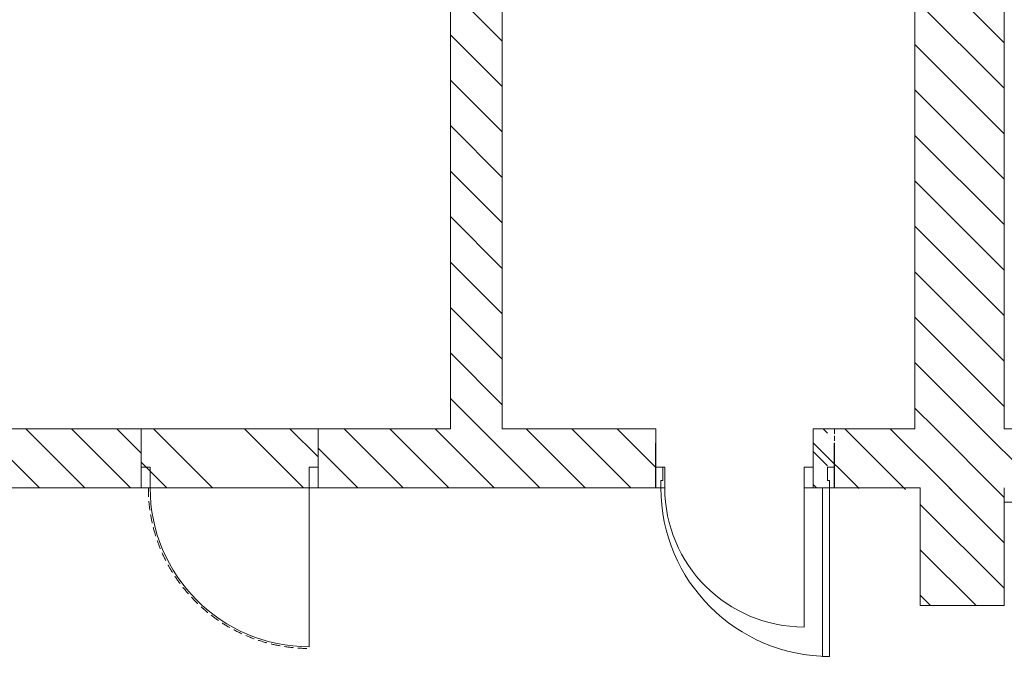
# Model space of a CAD drawing. Header units: millimetres. Extents: x -146116 to 602001, y -318793 to 100489.
# Tile 71 of 100: x 307854 to 313364, y -9654 to -6089. Entities that reach past the tile are written whole.
import ezdxf

# ---------------------------------------------------------------- set-up
doc = ezdxf.new("R2010")
doc.units = ezdxf.units.MM
doc.header["$LTSCALE"] = 0.1
doc.header["$MEASUREMENT"] = 0
doc.linetypes.add('eks Rzut parteru$0$Dashed_line', pattern=[750, 500, -250])
doc.linetypes.add('eks Rzut parteru$0$Krawędzie ukryte', pattern=[391.222223, 282.222223, -109])
for name, color, linetype, lineweight in [('eks Rzut parteru$0$Nowe_220-A Ściany_Nr_pióra__27', 8, 'Continuous', 25), ('eks Rzut parteru$0$Nowe_2D - Ogólne_Nr_pióra__20', 8, 'Continuous', 13), ('eks Rzut parteru$0$Nowe_Drzwi ARCHICAD_Nr_pióra__27', 8, 'Continuous', 25), ('eks Rzut parteru$0$Nowe_Drzwi ARCHICAD_Nr_pióra__3', 8, 'Continuous', 13), ('eks Rzut parteru$0$Nowe_Drzwi ARCHICAD_Nr_pióra__6', 8, 'Continuous', 13), ('eks Rzut parteru$0$Nowe_Konstrukcja - Stropy_Nr_pióra__1', 8, 'Continuous', 13), ('eks Rzut parteru$0$Nowe_Konstrukcja - Stropy_Nr_pióra__20', 8, 'Continuous', 13), ('eks Rzut parteru$0$Nowe_Konstrukcja - Stropy_Nr_pióra__6', 8, 'Continuous', 13), ('eks Rzut parteru$0$poziom_1 (1)_4_Drzwi ArchiCAD_Nr_pióra__27_Nr_pióra__7', 8, 'Continuous', 18), ('eks Rzut parteru$0$poziom_1 (1)_4_Drzwi ArchiCAD_Nr_pióra__81_Nr_pióra__4', 8, 'Continuous', 18), ('eks Rzut parteru$0$poziom_1 (1)_4_Konstrukcja - Ściany zew_Nr_pióra__107_Nr_pióra__10', 8, 'Continuous', 18), ('eks Rzut parteru$0$poziom_1 (1)_4_Konstrukcja - Ściany zew_Nr_pióra__27_Nr_pióra__7', 8, 'Continuous', 18)]:
    doc.layers.add(name, color=color, linetype=linetype, lineweight=lineweight)
doc.layers.add('eks Rzut parteru$0$Nowe_Drzwi ARCHICAD', color=8, linetype='Continuous')
doc.layers.add('REWIZJA_1', color=6, linetype='Continuous')
pattern_1 = [(135, (247210.2, -28905.45), (127.2792, 127.2792), [])]

# ---------------------------------------------------------------- blocks, each defined once
blk = doc.blocks.new('eks Rzut parteru$0$Drzwi 21_2')
at = {"layer": 'eks Rzut parteru$0$Nowe_Drzwi ARCHICAD_Nr_pióra__27', "color": 7, "linetype": 'Continuous', "lineweight": 25}
for p, q in [((-500, 0), (-500, -115)), ((-500, 0), (-500, -115)), ((500, 0), (500, -115)), ((500, 0), (500, -115)), ((-500, -115), (-500, -250)), ((500, -115), (500, -250))]:
    blk.add_line(p, q, dxfattribs=at)
at = {"layer": 'eks Rzut parteru$0$Nowe_Drzwi ARCHICAD_Nr_pióra__3', "color": 7, "linetype": 'Continuous', "lineweight": 13}
blk.add_arc((472, 0), 944, 90, 180, dxfattribs=at)
at = {"layer": 'eks Rzut parteru$0$Nowe_Drzwi ARCHICAD_Nr_pióra__6', "color": 5, "linetype": 'Continuous', "lineweight": 13}
for p, q in [((432, 0), (432, 944)), ((432, 944), (472, 944)), ((472, 944), (472, 0)), ((-472, 0), (-500, 0)), ((-500, 0), (-500, -115)), ((-472, -40), (-472, 0)), ((472, 0), (432, 0)), ((500, 0), (472, 0)), ((472, 0), (472, -40)), ((500, -115), (500, 0)), ((-460, -40), (-472, -40)), ((-460, -115), (-460, -40)), ((472, -40), (460, -40)), ((460, -40), (460, -115)), ((-500, -115), (-460, -115)), ((460, -115), (500, -115))]:
    blk.add_line(p, q, dxfattribs=at)
blk = doc.blocks.new('eks Rzut parteru')
at = {"layer": 'eks Rzut parteru$0$poziom_1 (1)_4_Konstrukcja - Ściany zew_Nr_pióra__107_Nr_pióra__10', "linetype": 'Continuous', "lineweight": 18}
h = blk.add_hatch(dxfattribs=at)
h.set_pattern_fill('BLOCZKI_CERAMICZNE_0004', color=256, angle=270, style=0, pattern_type=2)
h.set_pattern_definition(pattern_1)
h.paths.add_polyline_path([(224415.2, -18575.5), (224415.2, -12115.5), (223915.2, -12115.5), (223915.2, -18575.5)])
h = blk.add_hatch(dxfattribs=at)
h.set_pattern_fill('BLOCZKI_CERAMICZNE_0004', color=256, angle=270, style=0, pattern_type=2)
h.set_pattern_definition(pattern_1)
h.paths.add_polyline_path([(221605.2, -18575.5), (221605.2, -14575.5), (221315.2, -14575.5), (221315.2, -18575.5)])
h = blk.add_hatch(dxfattribs=at)
h.set_pattern_fill('BLOCZKI_CERAMICZNE_0004', color=256, angle=270, style=0, pattern_type=2)
h.set_pattern_definition(pattern_1)
h.paths.add_polyline_path([(218265.2, -18575.5), (218265.2, -18905.5), (219585.2, -18905.5), (219585.2, -18575.5)])
h = blk.add_hatch(dxfattribs=at)
h.set_pattern_fill('BLOCZKI_CERAMICZNE_0004', color=256, angle=270, style=0, pattern_type=2)
h.set_pattern_definition(pattern_1)
h.paths.add_polyline_path([(220575.2, -18575.5), (220575.2, -18905.5), (222465.2, -18905.5), (222465.2, -18575.5)])
h = blk.add_hatch(dxfattribs=at)
h.set_pattern_fill('BLOCZKI_CERAMICZNE_0004', color=256, angle=270, style=0, pattern_type=2)
h.set_pattern_definition(pattern_1)
h.paths.add_polyline_path([(223345.2, -18905.5), (227775.2, -18985.5), (227775.2, -18575.5), (223345.2, -18575.5)])
h = blk.add_hatch(dxfattribs=at)
h.set_pattern_fill('BLOCZKI_CERAMICZNE_0004', color=256, angle=270, style=0, pattern_type=2)
h.set_pattern_definition(pattern_1)
h.paths.add_polyline_path([(224415.2, -19565.5), (224415.2, -18905.5), (223945.2, -18905.5), (223945.2, -19565.5)])
at = {"layer": 'eks Rzut parteru$0$Nowe_220-A Ściany_Nr_pióra__27', "linetype": 'Continuous', "lineweight": 25}
for p, q in [((222465.2, -18905.5), (222465.2, -18655.5)), ((223465.2, -18905.5), (223465.2, -18655.5))]:
    blk.add_line(p, q, dxfattribs=at)
at = {"layer": 'eks Rzut parteru$0$Nowe_2D - Ogólne_Nr_pióra__20', "linetype": 'eks Rzut parteru$0$Dashed_line', "lineweight": 13}
blk.add_line((220525.2, -18905.5), (220525.2, -19805.5), dxfattribs=at)
blk.add_arc((220525.2, -18905.5), 900, 180, 270, dxfattribs=at)
at = {"layer": 'eks Rzut parteru$0$Nowe_Konstrukcja - Stropy_Nr_pióra__1', "linetype": 'Continuous', "lineweight": 13}
for p, q in [((220575.2, -18575.5), (219585.2, -18575.5)), ((219585.2, -18575.5), (219585.2, -18905.5)), ((220575.2, -18905.5), (220575.2, -18575.5)), ((219585.2, -18905.5), (220575.2, -18905.5))]:
    blk.add_line(p, q, dxfattribs=at)
at = {"layer": 'eks Rzut parteru$0$Nowe_Konstrukcja - Stropy_Nr_pióra__20', "linetype": 'eks Rzut parteru$0$Krawędzie ukryte', "lineweight": 13}
for p, q in [((223345.2, -18905.5), (223345.2, -18575.5)), ((223345.2, -18575.5), (223465.2, -18575.5)), ((223465.2, -18575.5), (223465.2, -18905.5)), ((223465.2, -18905.5), (223345.2, -18905.5))]:
    blk.add_line(p, q, dxfattribs=at)
at = {"layer": 'eks Rzut parteru$0$Nowe_Konstrukcja - Stropy_Nr_pióra__20', "linetype": 'Continuous', "lineweight": 13}
for p, q in [((223401.6, -18575.5), (223425.5, -18599.3)), ((223345.2, -18702.9), (223425.5, -18783.2)), ((223345.2, -18886.7), (223363.9, -18905.5))]:
    blk.add_line(p, q, dxfattribs=at)
at = {"layer": 'eks Rzut parteru$0$Nowe_Konstrukcja - Stropy_Nr_pióra__6', "linetype": 'Continuous', "lineweight": 13}
for p, q in [((219653.9, -18575.5), (219983.9, -18905.5)), ((220163, -18575.5), (220493, -18905.5)), ((220417.6, -18575.5), (220575.2, -18733)), ((219585.2, -18761.3), (219729.4, -18905.5))]:
    blk.add_line(p, q, dxfattribs=at)
at = {"layer": 'eks Rzut parteru$0$poziom_1 (1)_4_Drzwi ArchiCAD_Nr_pióra__27_Nr_pióra__7', "linetype": 'Continuous', "lineweight": 18}
for p, q in [((219585.2, -18905.5), (219585.2, -18790.5)), ((220575.2, -18905.5), (220575.2, -18790.5)), ((222465.2, -18905.5), (222465.2, -18790.5)), ((223345.2, -18905.5), (223345.2, -18790.5))]:
    blk.add_line(p, q, dxfattribs=at)
at = {"layer": 'eks Rzut parteru$0$poziom_1 (1)_4_Drzwi ArchiCAD_Nr_pióra__81_Nr_pióra__4', "linetype": 'Continuous', "lineweight": 18}
for p, q in [((219585.2, -18790.5), (219635.2, -18790.5)), ((219585.2, -18905.5), (219585.2, -18790.5)), ((219635.2, -18790.5), (219635.2, -18905.5)), ((220525.2, -18790.5), (220575.2, -18790.5)), ((220525.2, -18790.5), (220525.2, -19795.5)), ((220575.2, -18790.5), (220575.2, -18905.5)), ((222465.2, -18790.5), (222515.2, -18790.5)), ((222465.2, -18905.5), (222465.2, -18790.5)), ((222515.2, -18790.5), (222515.2, -18905.5)), ((223295.2, -18790.5), (223345.2, -18790.5)), ((223295.2, -18790.5), (223295.2, -19685.5)), ((223345.2, -18790.5), (223345.2, -18905.5)), ((219635.2, -18905.5), (219585.2, -18905.5)), ((220575.2, -18905.5), (220525.2, -18905.5)), ((222515.2, -18905.5), (222465.2, -18905.5)), ((223345.2, -18905.5), (223295.2, -18905.5))]:
    blk.add_line(p, q, dxfattribs=at)
for centre, radius in [((220525.2, -18905.5), 890), ((223295.2, -18905.5), 780)]:
    blk.add_arc(centre, radius, 180, 270, dxfattribs=at)
at = {"layer": 'eks Rzut parteru$0$poziom_1 (1)_4_Konstrukcja - Ściany zew_Nr_pióra__27_Nr_pióra__7', "linetype": 'Continuous', "lineweight": 18}
for p, q in [((219585.2, -18905.5), (219585.2, -18575.5)), ((220575.2, -18905.5), (220575.2, -18575.5)), ((222465.2, -18905.5), (222465.2, -18575.5)), ((223345.2, -18905.5), (223345.2, -18575.5))]:
    blk.add_line(p, q, dxfattribs=at)
at = {"layer": 'eks Rzut parteru$0$poziom_1 (1)_4_Konstrukcja - Ściany zew_Nr_pióra__27_Nr_pióra__7', "linetype": 'Continuous', "lineweight": 18, "flags": 128}
for points in [[(223915.2, -12725.5), (223915.2, -18575.5)], [(224415.2, -18575.5), (224415.2, -12725.5)], [(221315.2, -14575.5), (221315.2, -18575.5)], [(221605.2, -18575.5), (221605.2, -14575.5)], [(219585.2, -18575.5), (218535.2, -18575.5)], [(221315.2, -18575.5), (220575.2, -18575.5)], [(222465.2, -18575.5), (221605.2, -18575.5)], [(223915.2, -18575.5), (223345.2, -18575.5)], [(227775.2, -18575.5), (224415.2, -18575.5)], [(218265.2, -18905.5), (219585.2, -18905.5)], [(220575.2, -18905.5), (222465.2, -18905.5)], [(223345.2, -18905.5), (223945.2, -18905.5)], [(223945.2, -18905.5), (223945.2, -19565.5)], [(224415.2, -19565.5), (224415.2, -18905.5)], [(224415.2, -18985.5), (227775.2, -18985.5)], [(223945.2, -19565.5), (224415.2, -19565.5)]]:
    blk.add_lwpolyline(points, dxfattribs=at)
at = {"layer": 'eks Rzut parteru$0$Nowe_Drzwi ARCHICAD', "linetype": 'Continuous', "lineweight": 13, "xscale": -1, "zscale": 1000, "rotation": 180}
blk.add_blockref('eks Rzut parteru$0$Drzwi 21_2', (222965.2, -18905.5), dxfattribs=at)

msp = doc.modelspace()

# ---------------------------------------------------------------- block references
at = {"layer": 'REWIZJA_1'}
msp.add_blockref('eks Rzut parteru', (88948.8, 10195.8), dxfattribs=at)

doc.saveas('drawing.dxf')
